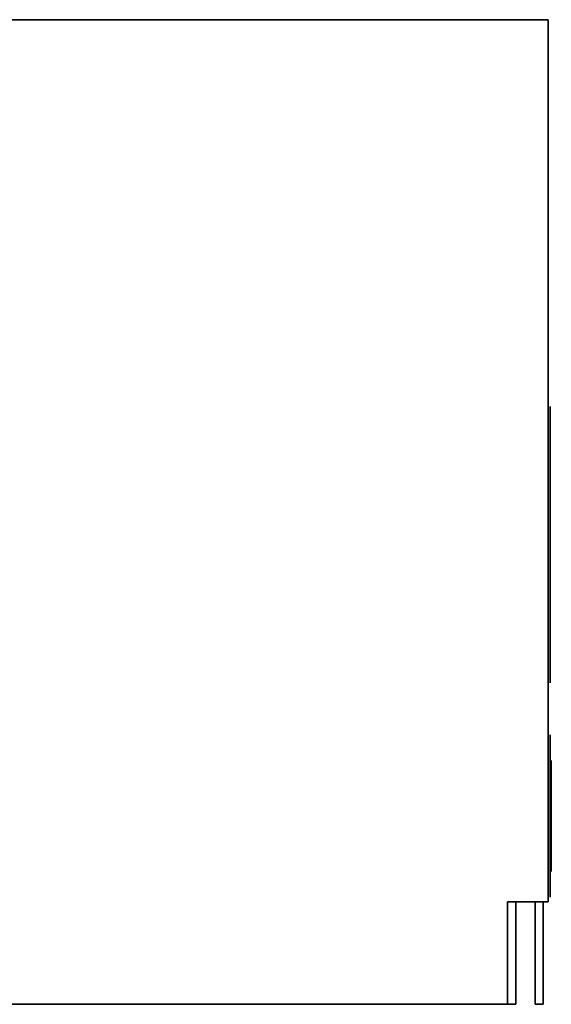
# Model space of a CAD drawing. Header units: millimetres. Extents: x -390 to 409, y -1705 to 276.
# Tile 4 of 4: x 149 to 409, y -205 to 276. Entities that reach past the tile are written whole.
import ezdxf

# ---------------------------------------------------------------- set-up
doc = ezdxf.new("R2010")
doc.units = ezdxf.units.MM
doc.layers.add('KF_SEQ_10_N_W_SPEAKDETAIL', color=250, linetype='Continuous')
doc.layers.add('KF_SEQ_10_N_W_SPEAKER', color=253, linetype='Continuous')

# ---------------------------------------------------------------- blocks, each defined once
blk = doc.blocks.new('KF_SEQ_10_N_W')
at = {"layer": 'KF_SEQ_10_N_W_SPEAKDETAIL'}
for points in [[(-50, -303.57, -381.7), (0, -306.62, -381.7), (0, 0, -381.7), (-50, -3.06, -381.7)], [(-50, -303.57, -377.7), (0, -306.62, -377.7), (0, 0, -377.7), (-50, -3.06, -377.7)], [(0, 0, -377.7), (0, 0, -381.7), (-50, -3.06, -381.7), (-50, -3.06, -377.7)], [(-50, -3.06, -391.1), (0, 0, -391.1), (0, 0, -395.1), (-50, -3.06, -395.1)], [(0, -306.62, -391.1), (0, -306.62, -395.1), (0, 0, -395.1), (0, 0, -391.1)], [(0, -306.62, -377.7), (0, -306.62, -381.7), (0, 0, -381.7), (0, 0, -377.7)], [(0, -306.62, -391.1), (0, -306.62, -395.1), (0, 0, -395.1), (0, 0, -391.1)], [(-50, -303.57, -395.1), (0, -306.62, -395.1), (0, 0, -395.1), (-50, -3.06, -395.1)], [(-50, -303.57, -391.1), (0, -306.62, -391.1), (0, 0, -391.1), (-50, -3.06, -391.1)], [(-50, -303.57, -377.7), (-50, -303.57, -381.7), (-50, -3.06, -381.7), (-50, -3.06, -377.7)], [(-50, -303.57, -391.1), (-50, -303.57, -395.1), (-50, -3.06, -395.1), (-50, -3.06, -391.1)], [(0, -306.62, -395.1), (0, -306.62, -391.1), (-50, -303.57, -391.1), (-50, -303.57, -395.1)], [(0, -306.62, -381.7), (0, -306.62, -377.7), (-50, -303.57, -377.7), (-50, -303.57, -381.7)]]:
    blk.add_3dface(points, dxfattribs=at)
at = {"layer": 'KF_SEQ_10_N_W_SPEAKDETAIL', "color": 252}
for points, invisible_edges in [([(-111.62, -20.75, -398.5), (-111.62, -75.43, -398.5), (-107.6, -77.27, -398.5), (-107.6, -18.91, -398.5)], 5), ([(-107.6, -18.91, -398.5), (-107.6, -77.27, -398.5), (-103.42, -78.67, -398.5), (-103.42, -17.5, -398.5)], 5), ([(-103.42, -17.5, -398.5), (-103.42, -78.67, -398.5), (-99.11, -79.62, -398.5), (-99.11, -16.56, -398.5)], 5), ([(-99.11, -16.56, -398.5), (-99.11, -79.62, -398.5), (-94.72, -80.09, -398.5), (-94.72, -16.09, -398.5)], 5), ([(-94.72, -16.09, -398.5), (-94.72, -80.09, -398.5), (-90.3, -80.09, -398.5), (-90.3, -16.09, -398.5)], 5), ([(-90.3, -16.09, -398.5), (-90.3, -80.09, -398.5), (-85.91, -79.62, -398.5), (-85.91, -16.56, -398.5)], 5), ([(-85.91, -16.56, -398.5), (-85.91, -79.62, -398.5), (-81.6, -78.67, -398.5), (-81.6, -17.5, -398.5)], 5), ([(-81.6, -17.5, -398.5), (-81.6, -78.67, -398.5), (-77.41, -77.27, -398.5), (-77.41, -18.91, -398.5)], 5), ([(-77.41, -18.91, -398.5), (-77.41, -77.27, -398.5), (-73.4, -75.43, -398.5), (-73.4, -20.75, -398.5)], 5), ([(-118.93, -25.67, -398.5), (-118.93, -70.5, -398.5), (-115.4, -73.16, -398.5), (-115.4, -23.01, -398.5)], 5), ([(-115.4, -23.01, -398.5), (-115.4, -73.16, -398.5), (-111.62, -75.43, -398.5), (-111.62, -20.75, -398.5)], 5), ([(-73.4, -20.75, -398.5), (-73.4, -75.43, -398.5), (-69.61, -73.16, -398.5), (-69.61, -23.01, -398.5)], 5), ([(-69.61, -23.01, -398.5), (-69.61, -73.16, -398.5), (-66.09, -70.5, -398.5), (-66.09, -25.67, -398.5)], 5), ([(-125.02, -32.05, -398.5), (-125.02, -64.13, -398.5), (-122.15, -67.48, -398.5), (-122.15, -28.7, -398.5)], 5), ([(-122.15, -28.7, -398.5), (-122.15, -67.48, -398.5), (-118.93, -70.5, -398.5), (-118.93, -25.67, -398.5)], 5), ([(-66.09, -25.67, -398.5), (-66.09, -70.5, -398.5), (-62.87, -67.48, -398.5), (-62.87, -28.7, -398.5)], 5), ([(-62.87, -28.7, -398.5), (-62.87, -67.48, -398.5), (-60, -64.13, -398.5), (-60, -32.05, -398.5)], 5), ([(-127.52, -35.69, -398.5), (-127.52, -60.49, -398.5), (-125.02, -64.13, -398.5), (-125.02, -32.05, -398.5)], 5), ([(-60, -32.05, -398.5), (-60, -64.13, -398.5), (-57.5, -60.49, -398.5), (-57.5, -35.69, -398.5)], 5), ([(-129.61, -39.58, -398.5), (-129.61, -56.6, -398.5), (-127.52, -60.49, -398.5), (-127.52, -35.69, -398.5)], 5), ([(-57.5, -35.69, -398.5), (-57.5, -60.49, -398.5), (-55.41, -56.6, -398.5), (-55.41, -39.58, -398.5)], 5), ([(-131.13, -43.71, -398.5), (-131.13, -52.46, -398.5), (-129.61, -56.6, -398.5), (-129.61, -39.58, -398.5)], 5), ([(-55.41, -39.58, -398.5), (-55.41, -56.6, -398.5), (-53.88, -52.46, -398.5), (-53.88, -43.71, -398.5)], 5), ([(-131.66, -48.09, -398.5), (-131.66, -48.09, -398.5), (-131.13, -52.46, -398.5), (-131.13, -43.71, -398.5)], 5), ([(-53.88, -43.71, -398.5), (-53.88, -43.71, -398.5), (-53.88, -52.46, -398.5), (-53.36, -48.09, -398.5)], 2), ([(-110.62, -231.2, -398.5), (-110.62, -285.87, -398.5), (-106.6, -287.72, -398.5), (-106.6, -229.35, -398.5)], 5), ([(-106.6, -229.35, -398.5), (-106.6, -287.72, -398.5), (-102.42, -289.12, -398.5), (-102.42, -227.95, -398.5)], 5), ([(-102.42, -227.95, -398.5), (-102.42, -289.12, -398.5), (-98.11, -290.06, -398.5), (-98.11, -227.01, -398.5)], 5), ([(-98.11, -227.01, -398.5), (-98.11, -290.06, -398.5), (-93.72, -290.54, -398.5), (-93.72, -226.53, -398.5)], 5), ([(-93.72, -226.53, -398.5), (-93.72, -290.54, -398.5), (-89.3, -290.54, -398.5), (-89.3, -226.53, -398.5)], 5), ([(-89.3, -226.53, -398.5), (-89.3, -290.54, -398.5), (-84.91, -290.06, -398.5), (-84.91, -227.01, -398.5)], 5), ([(-84.91, -227.01, -398.5), (-84.91, -290.06, -398.5), (-80.6, -289.12, -398.5), (-80.6, -227.95, -398.5)], 5), ([(-80.6, -227.95, -398.5), (-80.6, -289.12, -398.5), (-76.41, -287.72, -398.5), (-76.41, -229.35, -398.5)], 5), ([(-76.41, -229.35, -398.5), (-76.41, -287.72, -398.5), (-72.4, -285.87, -398.5), (-72.4, -231.2, -398.5)], 5), ([(-117.93, -236.12, -398.5), (-117.93, -280.95, -398.5), (-114.4, -283.61, -398.5), (-114.4, -233.46, -398.5)], 5), ([(-114.4, -233.46, -398.5), (-114.4, -283.61, -398.5), (-110.62, -285.87, -398.5), (-110.62, -231.2, -398.5)], 5), ([(-72.4, -231.2, -398.5), (-72.4, -285.87, -398.5), (-68.61, -283.61, -398.5), (-68.61, -233.46, -398.5)], 5), ([(-68.61, -233.46, -398.5), (-68.61, -283.61, -398.5), (-65.09, -280.95, -398.5), (-65.09, -236.12, -398.5)], 5), ([(-124.02, -242.5, -398.5), (-124.02, -274.58, -398.5), (-121.15, -277.93, -398.5), (-121.15, -239.14, -398.5)], 5), ([(-121.15, -239.14, -398.5), (-121.15, -277.93, -398.5), (-117.93, -280.95, -398.5), (-117.93, -236.12, -398.5)], 5), ([(-65.09, -236.12, -398.5), (-65.09, -280.95, -398.5), (-61.87, -277.93, -398.5), (-61.87, -239.14, -398.5)], 5), ([(-61.87, -239.14, -398.5), (-61.87, -277.93, -398.5), (-59, -274.58, -398.5), (-59, -242.5, -398.5)], 5), ([(-126.52, -246.14, -398.5), (-126.52, -270.94, -398.5), (-124.02, -274.58, -398.5), (-124.02, -242.5, -398.5)], 5), ([(-59, -242.5, -398.5), (-59, -274.58, -398.5), (-56.5, -270.94, -398.5), (-56.5, -246.14, -398.5)], 5), ([(-130.13, -254.16, -398.5), (-130.13, -262.91, -398.5), (-128.61, -267.05, -398.5), (-128.61, -250.02, -398.5)], 5), ([(-128.61, -250.02, -398.5), (-128.61, -267.05, -398.5), (-126.52, -270.94, -398.5), (-126.52, -246.14, -398.5)], 5), ([(-56.5, -246.14, -398.5), (-56.5, -270.94, -398.5), (-54.41, -267.05, -398.5), (-54.41, -250.02, -398.5)], 5), ([(-54.41, -250.02, -398.5), (-54.41, -267.05, -398.5), (-52.88, -262.91, -398.5), (-52.88, -254.16, -398.5)], 5), ([(-130.66, -258.54, -398.5), (-130.66, -258.54, -398.5), (-130.13, -262.91, -398.5), (-130.13, -254.16, -398.5)], 5), ([(-52.88, -254.16, -398.5), (-52.88, -254.16, -398.5), (-52.88, -262.91, -398.5), (-52.36, -258.54, -398.5)], 2)]:
    blk.add_3dface(points, dxfattribs=dict(at, invisible_edges=invisible_edges))
at = {"layer": 'KF_SEQ_10_N_W_SPEAKDETAIL'}
for points, invisible_edges in [([(-99.55, -29.41, -399), (-99.55, -66.77, -399), (-96.76, -67.33, -399), (-96.76, -28.84, -399)], 5), ([(-96.76, -28.84, -399), (-96.76, -67.33, -399), (-93.93, -67.62, -399), (-93.93, -28.56, -399)], 5), ([(-93.93, -28.56, -399), (-93.93, -67.62, -399), (-91.09, -67.62, -399), (-91.09, -28.56, -399)], 5), ([(-91.09, -28.56, -399), (-91.09, -67.62, -399), (-88.26, -67.33, -399), (-88.26, -28.84, -399)], 5), ([(-88.26, -28.84, -399), (-88.26, -67.33, -399), (-85.47, -66.77, -399), (-85.47, -29.41, -399)], 5), ([(-109.74, -34.32, -399), (-109.74, -61.85, -399), (-107.39, -63.46, -399), (-107.39, -32.72, -399)], 5), ([(-107.39, -32.72, -399), (-107.39, -63.46, -399), (-104.89, -64.82, -399), (-104.89, -31.36, -399)], 5), ([(-104.89, -31.36, -399), (-104.89, -64.82, -399), (-102.27, -65.93, -399), (-102.27, -30.25, -399)], 5), ([(-102.27, -30.25, -399), (-102.27, -65.93, -399), (-99.55, -66.77, -399), (-99.55, -29.41, -399)], 5), ([(-85.47, -29.41, -399), (-85.47, -66.77, -399), (-82.75, -65.93, -399), (-82.75, -30.25, -399)], 5), ([(-82.75, -30.25, -399), (-82.75, -65.93, -399), (-80.13, -64.82, -399), (-80.13, -31.36, -399)], 5), ([(-80.13, -31.36, -399), (-80.13, -64.82, -399), (-77.63, -63.46, -399), (-77.63, -32.72, -399)], 5), ([(-77.63, -32.72, -399), (-77.63, -63.46, -399), (-75.28, -61.85, -399), (-75.28, -34.32, -399)], 5), ([(-115.67, -40.42, -399), (-115.67, -55.76, -399), (-113.9, -57.98, -399), (-113.9, -38.19, -399)], 5), ([(-113.9, -38.19, -399), (-113.9, -57.98, -399), (-111.91, -60.02, -399), (-111.91, -36.15, -399)], 5), ([(-111.91, -36.15, -399), (-111.91, -60.02, -399), (-109.74, -61.85, -399), (-109.74, -34.32, -399)], 5), ([(-75.28, -34.32, -399), (-75.28, -61.85, -399), (-73.1, -60.02, -399), (-73.1, -36.15, -399)], 5), ([(-73.1, -36.15, -399), (-73.1, -60.02, -399), (-71.12, -57.98, -399), (-71.12, -38.19, -399)], 5), ([(-71.12, -38.19, -399), (-71.12, -57.98, -399), (-69.35, -55.76, -399), (-69.35, -40.42, -399)], 5), ([(-118.5, -45.34, -399), (-118.5, -50.83, -399), (-117.21, -53.37, -399), (-117.21, -42.81, -399)], 5), ([(-117.21, -42.81, -399), (-117.21, -53.37, -399), (-115.67, -55.76, -399), (-115.67, -40.42, -399)], 5), ([(-69.35, -40.42, -399), (-69.35, -55.76, -399), (-67.81, -53.37, -399), (-67.81, -42.81, -399)], 5), ([(-67.81, -42.81, -399), (-67.81, -53.37, -399), (-66.51, -50.83, -399), (-66.51, -45.34, -399)], 5), ([(-119.16, -48.09, -399), (-119.16, -48.09, -399), (-118.5, -50.83, -399), (-118.5, -45.34, -399)], 5), ([(-66.51, -45.34, -399), (-66.51, -45.34, -399), (-66.51, -50.83, -399), (-65.86, -48.09, -399)], 2), ([(-284.5, -106.86, -398.5), (-280.83, -201.25, -398.5), (-275.91, -201.25, -398.5), (-281.07, -104.95, -398.5)], 5), ([(-281.07, -104.95, -398.5), (-275.91, -201.25, -398.5), (-270.99, -201.25, -398.5), (-277.2, -104.25, -398.5)], 5), ([(-277.2, -104.25, -398.5), (-270.99, -201.25, -398.5), (-266.07, -201.21, -398.5), (-273.24, -104.25, -398.5)], 5), ([(-273.24, -104.25, -398.5), (-266.07, -201.21, -398.5), (-261.48, -199.57, -398.5), (-269.29, -104.25, -398.5)], 5), ([(-269.29, -104.25, -398.5), (-261.48, -199.57, -398.5), (-258.2, -195.96, -398.5), (-265.34, -104.29, -398.5)], 5), ([(-265.34, -104.29, -398.5), (-258.2, -195.96, -398.5), (-257.02, -191.24, -398.5), (-261.44, -104.88, -398.5)], 5), ([(-261.44, -104.88, -398.5), (-257.02, -191.24, -398.5), (-257.02, -186.32, -398.5), (-257.55, -105.57, -398.5)], 5), ([(-257.55, -105.57, -398.5), (-257.02, -186.32, -398.5), (-256.82, -181.4, -398.5), (-253.64, -106.2, -398.5)], 5), ([(-190.65, -106.24, -398.5), (-200.27, -142.44, -398.5), (-195.38, -141.89, -398.5), (-186.74, -105.62, -398.5)], 5), ([(-186.74, -105.62, -398.5), (-195.38, -141.89, -398.5), (-190.51, -141.22, -398.5), (-182.85, -104.94, -398.5)], 5), ([(-182.85, -104.94, -398.5), (-190.51, -141.22, -398.5), (-185.65, -140.44, -398.5), (-178.95, -104.31, -398.5)], 5), ([(-178.95, -104.31, -398.5), (-185.65, -140.44, -398.5), (-180.81, -139.55, -398.5), (-175, -104.25, -398.5)], 5), ([(-175, -104.25, -398.5), (-180.81, -139.55, -398.5), (-175.9, -139.25, -398.5), (-171.05, -104.25, -398.5)], 5), ([(-171.05, -104.25, -398.5), (-175.9, -139.25, -398.5), (-170.98, -139.25, -398.5), (-167.1, -104.25, -398.5)], 5), ([(-167.1, -104.25, -398.5), (-170.98, -139.25, -398.5), (-166.06, -139.21, -398.5), (-163.24, -104.99, -398.5)], 5), ([(-163.24, -104.99, -398.5), (-166.06, -139.21, -398.5), (-161.47, -137.58, -398.5), (-159.96, -107.15, -398.5)], 5), ([(-289.97, -112.55, -398.5), (-289.64, -197.74, -398.5), (-285.67, -200.56, -398.5), (-287.35, -109.6, -398.5)], 5), ([(-287.35, -109.6, -398.5), (-285.67, -200.56, -398.5), (-280.83, -201.25, -398.5), (-284.5, -106.86, -398.5)], 5), ([(-253.64, -106.2, -398.5), (-256.82, -181.4, -398.5), (-255.65, -176.63, -398.5), (-249.73, -106.74, -398.5)], 5), ([(-249.73, -106.74, -398.5), (-255.65, -176.63, -398.5), (-254.52, -171.84, -398.5), (-245.81, -107.22, -398.5)], 5), ([(-245.81, -107.22, -398.5), (-254.52, -171.84, -398.5), (-253.59, -167, -398.5), (-241.88, -107.63, -398.5)], 5), ([(-241.88, -107.63, -398.5), (-253.59, -167, -398.5), (-251.86, -162.41, -398.5), (-237.94, -107.96, -398.5)], 5), ([(-237.94, -107.96, -398.5), (-251.86, -162.41, -398.5), (-249.07, -158.37, -398.5), (-234, -108.22, -398.5)], 5), ([(-234, -108.22, -398.5), (-249.07, -158.37, -398.5), (-245.61, -154.87, -398.5), (-230.05, -108.4, -398.5)], 5), ([(-230.05, -108.4, -398.5), (-245.61, -154.87, -398.5), (-242.13, -151.39, -398.5), (-226.1, -108.51, -398.5)], 5), ([(-226.1, -108.51, -398.5), (-242.13, -151.39, -398.5), (-238.58, -147.98, -398.5), (-222.15, -108.55, -398.5)], 5), ([(-222.15, -108.55, -398.5), (-238.58, -147.98, -398.5), (-234.42, -145.38, -398.5), (-218.2, -108.52, -398.5)], 5), ([(-218.2, -108.52, -398.5), (-234.42, -145.38, -398.5), (-229.74, -143.88, -398.5), (-214.25, -108.41, -398.5)], 5), ([(-214.25, -108.41, -398.5), (-229.74, -143.88, -398.5), (-224.84, -143.53, -398.5), (-210.3, -108.23, -398.5)], 5), ([(-210.3, -108.23, -398.5), (-224.84, -143.53, -398.5), (-219.92, -143.54, -398.5), (-206.35, -107.98, -398.5)], 5), ([(-206.35, -107.98, -398.5), (-219.92, -143.54, -398.5), (-215, -143.44, -398.5), (-202.42, -107.65, -398.5)], 5), ([(-202.42, -107.65, -398.5), (-215, -143.44, -398.5), (-210.09, -143.22, -398.5), (-198.48, -107.25, -398.5)], 5), ([(-198.48, -107.25, -398.5), (-210.09, -143.22, -398.5), (-205.17, -142.89, -398.5), (-194.56, -106.78, -398.5)], 5), ([(-194.56, -106.78, -398.5), (-205.17, -142.89, -398.5), (-200.27, -142.44, -398.5), (-190.65, -106.24, -398.5)], 5), ([(-159.96, -107.15, -398.5), (-161.47, -137.58, -398.5), (-158.19, -133.98, -398.5), (-157.77, -110.4, -398.5)], 5), ([(-157.77, -110.4, -398.5), (-158.19, -133.98, -398.5), (-157, -129.25, -398.5), (-157, -114.25, -398.5)], 1), ([(-291.59, -116.13, -398.5), (-291.8, -193.37, -398.5), (-289.64, -197.74, -398.5), (-289.97, -112.55, -398.5)], 5), ([(-292, -120.05, -398.5), (-292.02, -188.46, -398.5), (-291.8, -193.37, -398.5), (-291.59, -116.13, -398.5)], 5), ([(-291.93, -124, -398.5), (-292.01, -183.54, -398.5), (-292.02, -188.46, -398.5), (-292, -120.05, -398.5)], 5), ([(-291.21, -127.88, -398.5), (-291.23, -178.7, -398.5), (-292.01, -183.54, -398.5), (-291.93, -124, -398.5)], 11), ([(-101.27, -240.7, -399), (-101.27, -276.38, -399), (-98.55, -277.22, -399), (-98.55, -239.86, -399)], 5), ([(-98.55, -239.86, -399), (-98.55, -277.22, -399), (-95.76, -277.78, -399), (-95.76, -239.29, -399)], 5), ([(-95.76, -239.29, -399), (-95.76, -277.78, -399), (-92.93, -278.06, -399), (-92.93, -239.01, -399)], 5), ([(-92.93, -239.01, -399), (-92.93, -278.06, -399), (-90.09, -278.06, -399), (-90.09, -239.01, -399)], 5), ([(-90.09, -239.01, -399), (-90.09, -278.06, -399), (-87.26, -277.78, -399), (-87.26, -239.29, -399)], 5), ([(-87.26, -239.29, -399), (-87.26, -277.78, -399), (-84.47, -277.22, -399), (-84.47, -239.86, -399)], 5), ([(-84.47, -239.86, -399), (-84.47, -277.22, -399), (-81.75, -276.38, -399), (-81.75, -240.7, -399)], 5), ([(-110.91, -246.6, -399), (-110.91, -270.47, -399), (-108.74, -272.3, -399), (-108.74, -244.77, -399)], 5), ([(-108.74, -244.77, -399), (-108.74, -272.3, -399), (-106.39, -273.91, -399), (-106.39, -243.17, -399)], 5), ([(-106.39, -243.17, -399), (-106.39, -273.91, -399), (-103.89, -275.27, -399), (-103.89, -241.8, -399)], 5), ([(-103.89, -241.8, -399), (-103.89, -275.27, -399), (-101.27, -276.38, -399), (-101.27, -240.7, -399)], 5), ([(-81.75, -240.7, -399), (-81.75, -276.38, -399), (-79.13, -275.27, -399), (-79.13, -241.8, -399)], 5), ([(-79.13, -241.8, -399), (-79.13, -275.27, -399), (-76.63, -273.91, -399), (-76.63, -243.17, -399)], 5), ([(-76.63, -243.17, -399), (-76.63, -273.91, -399), (-74.28, -272.3, -399), (-74.28, -244.77, -399)], 5), ([(-74.28, -244.77, -399), (-74.28, -272.3, -399), (-72.1, -270.47, -399), (-72.1, -246.6, -399)], 5), ([(-114.67, -250.87, -399), (-114.67, -266.21, -399), (-112.9, -268.43, -399), (-112.9, -248.64, -399)], 5), ([(-112.9, -248.64, -399), (-112.9, -268.43, -399), (-110.91, -270.47, -399), (-110.91, -246.6, -399)], 5), ([(-72.1, -246.6, -399), (-72.1, -270.47, -399), (-70.12, -268.43, -399), (-70.12, -248.64, -399)], 5), ([(-70.12, -248.64, -399), (-70.12, -268.43, -399), (-68.35, -266.21, -399), (-68.35, -250.87, -399)], 5), ([(-117.5, -255.79, -399), (-117.5, -261.28, -399), (-116.21, -263.82, -399), (-116.21, -253.26, -399)], 5), ([(-116.21, -253.26, -399), (-116.21, -263.82, -399), (-114.67, -266.21, -399), (-114.67, -250.87, -399)], 5), ([(-68.35, -250.87, -399), (-68.35, -266.21, -399), (-66.81, -263.82, -399), (-66.81, -253.26, -399)], 5), ([(-66.81, -253.26, -399), (-66.81, -263.82, -399), (-65.51, -261.28, -399), (-65.51, -255.79, -399)], 5), ([(-118.16, -258.54, -399), (-118.16, -258.54, -399), (-117.5, -261.28, -399), (-117.5, -255.79, -399)], 5), ([(-65.51, -255.79, -399), (-65.51, -255.79, -399), (-65.51, -261.28, -399), (-64.86, -258.54, -399)], 2)]:
    blk.add_3dface(points, dxfattribs=dict(at, invisible_edges=invisible_edges))
at = {"layer": 'KF_SEQ_10_N_W_SPEAKER'}
for points, invisible_edges in [([(0, 0, 377.7), (-50, -3.06, 377.7), (-50, -3.06, -377.7), (0, 0, -377.7)], 2), ([(-481, -29.42, -397.5), (-481, -29.42, -120), (-50, -3.06, -120), (-50, -3.06, -397.5)], 6), ([(-50, -303.57, -397.5), (-50, -303.57, -120), (-481, -277.21, -120), (-481, -277.21, -397.5)], 7), ([(0, -306.62, -377.7), (-50, -303.57, -377.7), (-50, -303.57, 377.7), (0, -306.62, 377.7)], 2)]:
    blk.add_3dface(points, dxfattribs=dict(at, invisible_edges=invisible_edges))
for points in [[(0, 0, -377.7), (-50, -3.06, -377.7), (-50, -303.57, -377.7), (0, -306.62, -377.7)], [(-481, -277.21, -397.5), (-50, -303.57, -397.5), (-50, -3.06, -397.5), (-481, -29.42, -397.5)], [(-50, -303.57, -377.7), (-50, -303.57, -397.5), (-50, -3.06, -397.5), (-50, -3.06, -377.7)], [(-481, -277.21, -397.5), (-481, -29.42, -397.5), (-481, -29.42, -120), (-481, -277.21, -120)]]:
    blk.add_3dface(points, dxfattribs=at)
at = {"layer": 'KF_SEQ_10_N_W_SPEAKER', "color": 250}
blk.add_3dface([(0, -306.62, -377.7), (0, 0, -377.7), (0, 0, 377.7), (0, -306.62, 377.7)], dxfattribs=at)

msp = doc.modelspace()

# ---------------------------------------------------------------- block references
at = {"layer": 'KF_SEQ_10_N_W_SPEAKER', "extrusion": (-1, 0, 0)}
msp.add_blockref('KF_SEQ_10_N_W', (204.62, 153.32, -9.5), dxfattribs=at)

doc.saveas('drawing.dxf')
